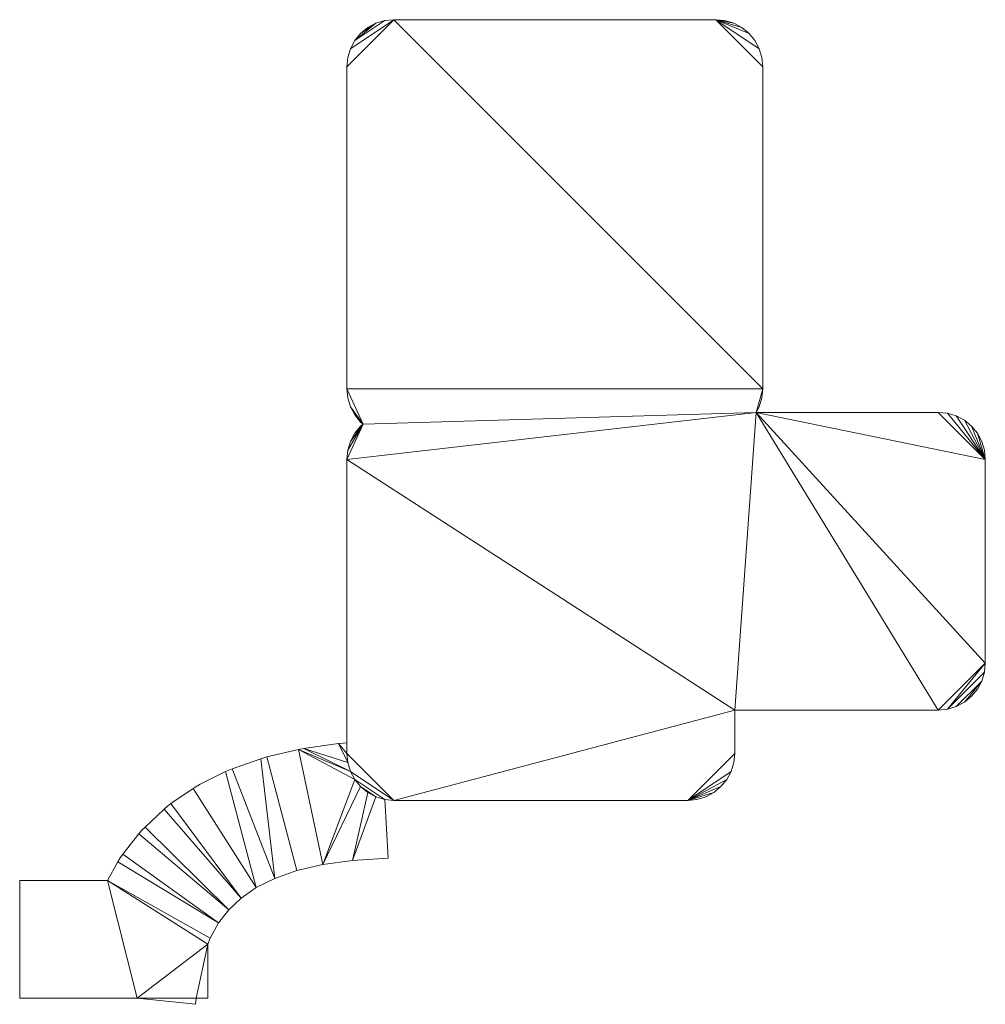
# Model space of a CAD drawing. Header units: millimetres. Extents: x -38221 to 49500, y -52000 to 43639.
# Tile 17 of 17: x 2000 to 18432, y 26894 to 43639. Entities that reach past the tile are written whole.
import ezdxf

# ---------------------------------------------------------------- set-up
doc = ezdxf.new("R2010")
doc.units = ezdxf.units.MM
doc.layers.add('A-MASS-____-OTLN', color=70, linetype='Continuous', lineweight=9)
doc.layers.add('A-ROOF-____-OTLN', color=132, linetype='Continuous', lineweight=9)

msp = doc.modelspace()

# ---------------------------------------------------------------- meshes
at = {"layer": 'A-MASS-____-OTLN', "transparency": 33554560}
mesh = msp.add_polyface(dxfattribs=at)
corners = [(7568, 42839, 3200), (7568, 37361, 3200), (7583, 37205, 3200), (7629, 37055, 3200), (7703, 36917, 3200), (7802, 36796, 3200), (7844, 36761, 3200), (7802, 36727, 3200), (7703, 36606, 3200), (7629, 36468, 3200), (7583, 36317, 3200), (7568, 36161, 3200), (7568, 31161, 3200), (7583, 31005, 3200), (7629, 30855, 3200), (7703, 30717, 3200), (7802, 30596, 3200), (7923, 30496, 3200), (8062, 30422, 3200), (8212, 30377, 3200), (8368, 30361, 3200), (13368, 30361, 3200), (13524, 30377, 3200), (13674, 30422, 3200), (13812, 30496, 3200), (13934, 30596, 3200), (14033, 30717, 3200), (14107, 30855, 3200), (14153, 31005, 3200), (14168, 31161, 3200), (14168, 31897, 3200), (17632, 31897, 3200), (17788, 31913, 3200), (17938, 31958, 3200), (18077, 32032, 3200), (18198, 32132, 3200), (18297, 32253, 3200), (18371, 32391, 3200), (18417, 32541, 3200), (18432, 32697, 3200), (18432, 36161, 3200), (18417, 36317, 3200), (18371, 36468, 3200), (18297, 36606, 3200), (18198, 36727, 3200), (18077, 36827, 3200), (17938, 36900, 3200), (17788, 36946, 3200), (17632, 36961, 3200), (14534, 36961, 3200), (14584, 37055, 3200), (14630, 37205, 3200), (14645, 37361, 3200), (14645, 42839, 3200), (14630, 42995, 3200), (14584, 43145, 3200), (14510, 43283, 3200), (14411, 43404, 3200), (14290, 43504, 3200), (14151, 43578, 3200), (14001, 43623, 3200), (13845, 43639, 3200), (8368, 43639, 3200), (8212, 43623, 3200), (8062, 43578, 3200), (7923, 43504, 3200), (7802, 43404, 3200), (7703, 43283, 3200), (7629, 43145, 3200), (7583, 42995, 3200)]
mesh.append_faces([[corners[k] for k in face] for face in [(6, 3, 4, 5)]], dxfattribs={"vtx0": -1})
mesh.append_faces([[corners[k] for k in face] for face in [(31, 49, 30), (27, 21, 26)]], dxfattribs={"vtx0": -1, "vtx1": -1})
mesh.append_faces([[corners[k] for k in face] for face in [(49, 6, 11, 30), (52, 1, 6, 49)]], dxfattribs={"vtx0": -1, "vtx1": -1, "vtx2": -1, "vtx3": -1})
mesh.append_faces([[corners[k] for k in face] for face in [(52, 62, 0, 1)]], dxfattribs={"vtx0": -1, "vtx1": -1, "vtx3": -1})
mesh.append_faces([[corners[k] for k in face] for face in [(30, 20, 21, 29), (63, 67, 68, 62), (38, 32, 33, 37), (49, 39, 40, 48), (37, 33, 34), (61, 57, 58)]], dxfattribs={"vtx0": -1, "vtx2": -1})
mesh.append_faces([[corners[k] for k in face] for face in [(30, 11, 12, 20)]], dxfattribs={"vtx0": -1, "vtx2": -1, "vtx3": -1})
mesh.append_faces([[corners[k] for k in face] for face in [(6, 9, 10, 11), (21, 24, 25, 26), (6, 1, 2, 3), (21, 27, 28, 29), (61, 55, 56, 57), (40, 46, 47, 48)]], dxfattribs={"vtx0": -1, "vtx3": -1})
mesh.append_faces([[corners[k] for k in face] for face in [(17, 18, 16)]], dxfattribs={"vtx1": -1})
mesh.append_faces([[corners[k] for k in face] for face in [(13, 14, 20, 12), (69, 0, 62, 68), (63, 64, 67), (38, 39, 32), (45, 46, 40, 44), (54, 55, 61, 53), (43, 44, 40)]], dxfattribs={"vtx1": -1, "vtx2": -1})
mesh.append_faces([[corners[k] for k in face] for face in [(31, 32, 39, 49)]], dxfattribs={"vtx1": -1, "vtx2": -1, "vtx3": -1})
mesh.append_faces([[corners[k] for k in face] for face in [(14, 15, 19, 20), (15, 16, 18, 19), (61, 62, 52, 53)]], dxfattribs={"vtx1": -1, "vtx3": -1})
mesh.append_faces([[corners[k] for k in face] for face in [(59, 60, 61, 58)]], dxfattribs={"vtx2": -1})
mesh.append_faces([[corners[k] for k in face] for face in [(21, 22, 23, 24), (6, 7, 8, 9), (64, 65, 66, 67), (34, 35, 36, 37), (40, 41, 42, 43), (49, 50, 51, 52)]], dxfattribs={"vtx3": -1})
mesh = msp.add_polyface(dxfattribs=at)
corners = [(7568, 42839), (7583, 42995), (7629, 43145), (7703, 43283), (7802, 43404), (7923, 43504), (8062, 43578), (8212, 43623), (8368, 43639), (13845, 43639), (14001, 43623), (14151, 43578), (14290, 43504), (14411, 43404), (14510, 43283), (14584, 43145), (14630, 42995), (14645, 42839), (14645, 37361), (14630, 37205), (14584, 37055), (14534, 36961), (17632, 36961), (17788, 36946), (17938, 36900), (18077, 36827), (18198, 36727), (18297, 36606), (18371, 36468), (18417, 36317), (18432, 36161), (18432, 32697), (18417, 32541), (18371, 32391), (18297, 32253), (18198, 32132), (18077, 32032), (17938, 31958), (17788, 31913), (17632, 31897), (14168, 31897), (14168, 31161), (14153, 31005), (14107, 30855), (14033, 30717), (13934, 30596), (13812, 30496), (13674, 30422), (13524, 30377), (13368, 30361), (8368, 30361), (8212, 30377), (8062, 30422), (7923, 30496), (7802, 30596), (7703, 30717), (7629, 30855), (7583, 31005), (7568, 31161), (7568, 36161), (7583, 36317), (7629, 36468), (7703, 36606), (7802, 36727), (7844, 36761), (7802, 36796), (7703, 36917), (7629, 37055), (7583, 37205), (7568, 37361)]
mesh.append_faces([[corners[k] for k in face] for face in [(36, 33, 34, 35), (21, 18, 19, 20), (11, 9, 10), (64, 62, 63), (6, 4, 5)]], dxfattribs={"vtx0": -1})
mesh.append_faces([[corners[k] for k in face] for face in [(40, 59, 21, 39)]], dxfattribs={"vtx0": -1, "vtx1": -1, "vtx2": -1})
mesh.append_faces([[corners[k] for k in face] for face in [(18, 21, 64, 69)]], dxfattribs={"vtx0": -1, "vtx1": -1, "vtx2": -1, "vtx3": -1})
mesh.append_faces([[corners[k] for k in face] for face in [(40, 50, 58, 59)]], dxfattribs={"vtx0": -1, "vtx1": -1, "vtx3": -1})
mesh.append_faces([[corners[k] for k in face] for face in [(9, 17, 18, 8), (56, 50, 51, 55), (55, 51, 52, 54)]], dxfattribs={"vtx0": -1, "vtx2": -1})
mesh.append_faces([[corners[k] for k in face] for face in [(21, 30, 31, 39), (18, 69, 0, 8)]], dxfattribs={"vtx0": -1, "vtx2": -1, "vtx3": -1})
mesh.append_faces([[corners[k] for k in face] for face in [(49, 41, 42, 43), (9, 15, 16, 17), (49, 43, 44, 45), (50, 56, 57, 58), (64, 60, 61, 62), (64, 67, 68, 69)]], dxfattribs={"vtx0": -1, "vtx3": -1})
mesh.append_faces([[corners[k] for k in face] for face in [(53, 54, 52)]], dxfattribs={"vtx1": -1})
mesh.append_faces([[corners[k] for k in face] for face in [(36, 37, 33), (26, 27, 30, 25), (24, 25, 30, 23), (22, 23, 30, 21), (14, 15, 9, 13), (12, 13, 9, 11), (45, 46, 49), (1, 2, 8, 0)]], dxfattribs={"vtx1": -1, "vtx2": -1})
mesh.append_faces([[corners[k] for k in face] for face in [(59, 60, 64, 21)]], dxfattribs={"vtx1": -1, "vtx2": -1, "vtx3": -1})
mesh.append_faces([[corners[k] for k in face] for face in [(32, 33, 37, 38), (31, 32, 38, 39), (40, 41, 49, 50), (7, 8, 2, 3), (3, 4, 6, 7)]], dxfattribs={"vtx1": -1, "vtx3": -1})
mesh.append_faces([[corners[k] for k in face] for face in [(28, 29, 30, 27), (47, 48, 49, 46)]], dxfattribs={"vtx2": -1})
mesh.append_faces([[corners[k] for k in face] for face in [(64, 65, 66, 67)]], dxfattribs={"vtx3": -1})
mesh = msp.add_polyface(dxfattribs=at)
corners = [(7923, 43504, 3200), (8062, 43578, 3200), (8062, 43578), (7923, 43504)]
mesh.append_faces([[corners[k] for k in face] for face in [(3, 0, 1, 2)]])
mesh = msp.add_polyface(dxfattribs=at)
corners = [(8062, 43578, 3200), (8212, 43623, 3200), (8212, 43623), (8062, 43578)]
mesh.append_faces([[corners[k] for k in face] for face in [(3, 0, 1, 2)]])
mesh = msp.add_polyface(dxfattribs=at)
corners = [(8212, 43623, 3200), (8368, 43639, 3200), (8368, 43639), (8212, 43623)]
mesh.append_faces([[corners[k] for k in face] for face in [(3, 0, 1, 2)]])
mesh = msp.add_polyface(dxfattribs=at)
corners = [(8368, 43639, 3200), (13845, 43639, 3200), (13845, 43639), (8368, 43639)]
mesh.append_faces([[corners[k] for k in face] for face in [(0, 1, 2, 3)]])
mesh = msp.add_polyface(dxfattribs=at)
corners = [(13845, 43639, 3200), (14001, 43623, 3200), (14001, 43623), (13845, 43639)]
mesh.append_faces([[corners[k] for k in face] for face in [(0, 1, 2, 3)]])
mesh = msp.add_polyface(dxfattribs=at)
corners = [(14001, 43623, 3200), (14151, 43578, 3200), (14151, 43578), (14001, 43623)]
mesh.append_faces([[corners[k] for k in face] for face in [(0, 1, 2, 3)]])
mesh = msp.add_polyface(dxfattribs=at)
corners = [(14151, 43578, 3200), (14290, 43504, 3200), (14290, 43504), (14151, 43578)]
mesh.append_faces([[corners[k] for k in face] for face in [(0, 1, 2, 3)]])
mesh = msp.add_polyface(dxfattribs=at)
corners = [(7703, 43283, 3200), (7802, 43404, 3200), (7802, 43404), (7703, 43283)]
mesh.append_faces([[corners[k] for k in face] for face in [(0, 1, 2, 3)]])
mesh = msp.add_polyface(dxfattribs=at)
corners = [(7802, 43404, 3200), (7923, 43504, 3200), (7923, 43504), (7802, 43404)]
mesh.append_faces([[corners[k] for k in face] for face in [(0, 1, 2, 3)]])
mesh = msp.add_polyface(dxfattribs=at)
corners = [(14290, 43504, 3200), (14411, 43404, 3200), (14411, 43404), (14290, 43504)]
mesh.append_faces([[corners[k] for k in face] for face in [(3, 0, 1, 2)]])
mesh = msp.add_polyface(dxfattribs=at)
corners = [(14411, 43404, 3200), (14510, 43283, 3200), (14510, 43283), (14411, 43404)]
mesh.append_faces([[corners[k] for k in face] for face in [(0, 1, 2, 3)]])
mesh = msp.add_polyface(dxfattribs=at)
corners = [(7629, 43145, 3200), (7703, 43283, 3200), (7703, 43283), (7629, 43145)]
mesh.append_faces([[corners[k] for k in face] for face in [(3, 0, 1, 2)]])
mesh = msp.add_polyface(dxfattribs=at)
corners = [(14510, 43283, 3200), (14584, 43145, 3200), (14584, 43145), (14510, 43283)]
mesh.append_faces([[corners[k] for k in face] for face in [(0, 1, 2, 3)]])
mesh = msp.add_polyface(dxfattribs=at)
corners = [(7583, 42995, 3200), (7629, 43145, 3200), (7629, 43145), (7583, 42995)]
mesh.append_faces([[corners[k] for k in face] for face in [(0, 1, 2, 3)]])
mesh = msp.add_polyface(dxfattribs=at)
corners = [(14584, 43145, 3200), (14630, 42995, 3200), (14630, 42995), (14584, 43145)]
mesh.append_faces([[corners[k] for k in face] for face in [(0, 1, 2, 3)]])
mesh = msp.add_polyface(dxfattribs=at)
corners = [(7568, 42839, 3200), (7583, 42995, 3200), (7583, 42995), (7568, 42839)]
mesh.append_faces([[corners[k] for k in face] for face in [(3, 0, 1, 2)]])
mesh = msp.add_polyface(dxfattribs=at)
corners = [(14630, 42995, 3200), (14645, 42839, 3200), (14645, 42839), (14630, 42995)]
mesh.append_faces([[corners[k] for k in face] for face in [(3, 0, 1, 2)]])
mesh = msp.add_polyface(dxfattribs=at)
corners = [(7568, 37361, 3200), (7568, 42839, 3200), (7568, 42839), (7568, 37361)]
mesh.append_faces([[corners[k] for k in face] for face in [(0, 1, 2, 3)]])
mesh = msp.add_polyface(dxfattribs=at)
corners = [(14645, 42839, 3200), (14645, 37361, 3200), (14645, 37361), (14645, 42839)]
mesh.append_faces([[corners[k] for k in face] for face in [(0, 1, 2, 3)]])
mesh = msp.add_polyface(dxfattribs=at)
corners = [(7583, 37205, 3200), (7568, 37361, 3200), (7568, 37361), (7583, 37205)]
mesh.append_faces([[corners[k] for k in face] for face in [(3, 0, 1, 2)]])
mesh = msp.add_polyface(dxfattribs=at)
corners = [(14645, 37361, 3200), (14630, 37205, 3200), (14630, 37205), (14645, 37361)]
mesh.append_faces([[corners[k] for k in face] for face in [(3, 0, 1, 2)]])
mesh = msp.add_polyface(dxfattribs=at)
corners = [(7629, 37055, 3200), (7583, 37205, 3200), (7583, 37205), (7629, 37055)]
mesh.append_faces([[corners[k] for k in face] for face in [(0, 1, 2, 3)]])
mesh = msp.add_polyface(dxfattribs=at)
corners = [(14630, 37205, 3200), (14584, 37055, 3200), (14584, 37055), (14630, 37205)]
mesh.append_faces([[corners[k] for k in face] for face in [(0, 1, 2, 3)]])
mesh = msp.add_polyface(dxfattribs=at)
corners = [(7703, 36917, 3200), (7629, 37055, 3200), (7629, 37055), (7703, 36917)]
mesh.append_faces([[corners[k] for k in face] for face in [(3, 0, 1, 2)]])
mesh = msp.add_polyface(dxfattribs=at)
corners = [(14584, 37055, 3200), (14534, 36961, 3200), (14534, 36961), (14584, 37055)]
mesh.append_faces([[corners[k] for k in face] for face in [(0, 1, 2, 3)]])
mesh = msp.add_polyface(dxfattribs=at)
corners = [(7802, 36796, 3200), (7703, 36917, 3200), (7703, 36917), (7802, 36796)]
mesh.append_faces([[corners[k] for k in face] for face in [(0, 1, 2, 3)]])
mesh = msp.add_polyface(dxfattribs=at)
corners = [(14534, 36961, 3200), (17632, 36961, 3200), (17632, 36961), (14534, 36961)]
mesh.append_faces([[corners[k] for k in face] for face in [(0, 1, 2, 3)]])
mesh = msp.add_polyface(dxfattribs=at)
corners = [(17632, 36961, 3200), (17788, 36946, 3200), (17788, 36946), (17632, 36961)]
mesh.append_faces([[corners[k] for k in face] for face in [(3, 0, 1, 2)]])
mesh = msp.add_polyface(dxfattribs=at)
corners = [(17788, 36946, 3200), (17938, 36900, 3200), (17938, 36900), (17788, 36946)]
mesh.append_faces([[corners[k] for k in face] for face in [(0, 1, 2, 3)]])
mesh = msp.add_polyface(dxfattribs=at)
corners = [(17938, 36900, 3200), (18077, 36827, 3200), (18077, 36827), (17938, 36900)]
mesh.append_faces([[corners[k] for k in face] for face in [(0, 1, 2, 3)]])
mesh = msp.add_polyface(dxfattribs=at)
corners = [(7703, 36606, 3200), (7802, 36727, 3200), (7802, 36727), (7703, 36606)]
mesh.append_faces([[corners[k] for k in face] for face in [(0, 1, 2, 3)]])
mesh = msp.add_polyface(dxfattribs=at)
corners = [(7844, 36761, 3200), (7802, 36796, 3200), (7802, 36796), (7844, 36761)]
mesh.append_faces([[corners[k] for k in face] for face in [(3, 0, 1, 2)]])
mesh = msp.add_polyface(dxfattribs=at)
corners = [(7802, 36727, 3200), (7844, 36761, 3200), (7844, 36761), (7802, 36727)]
mesh.append_faces([[corners[k] for k in face] for face in [(3, 0, 1, 2)]])
mesh = msp.add_polyface(dxfattribs=at)
corners = [(18077, 36827, 3200), (18198, 36727, 3200), (18198, 36727), (18077, 36827)]
mesh.append_faces([[corners[k] for k in face] for face in [(3, 0, 1, 2)]])
mesh = msp.add_polyface(dxfattribs=at)
corners = [(18198, 36727, 3200), (18297, 36606, 3200), (18297, 36606), (18198, 36727)]
mesh.append_faces([[corners[k] for k in face] for face in [(3, 0, 1, 2)]])
mesh = msp.add_polyface(dxfattribs=at)
corners = [(7629, 36468, 3200), (7703, 36606, 3200), (7703, 36606), (7629, 36468)]
mesh.append_faces([[corners[k] for k in face] for face in [(3, 0, 1, 2)]])
mesh = msp.add_polyface(dxfattribs=at)
corners = [(18297, 36606, 3200), (18371, 36468, 3200), (18371, 36468), (18297, 36606)]
mesh.append_faces([[corners[k] for k in face] for face in [(3, 0, 1, 2)]])
mesh = msp.add_polyface(dxfattribs=at)
corners = [(7583, 36317, 3200), (7629, 36468, 3200), (7629, 36468), (7583, 36317)]
mesh.append_faces([[corners[k] for k in face] for face in [(0, 1, 2, 3)]])
mesh = msp.add_polyface(dxfattribs=at)
corners = [(18371, 36468, 3200), (18417, 36317, 3200), (18417, 36317), (18371, 36468)]
mesh.append_faces([[corners[k] for k in face] for face in [(0, 1, 2, 3)]])
mesh = msp.add_polyface(dxfattribs=at)
corners = [(7568, 36161, 3200), (7583, 36317, 3200), (7583, 36317), (7568, 36161)]
mesh.append_faces([[corners[k] for k in face] for face in [(0, 1, 2, 3)]])
mesh = msp.add_polyface(dxfattribs=at)
corners = [(18417, 36317, 3200), (18432, 36161, 3200), (18432, 36161), (18417, 36317)]
mesh.append_faces([[corners[k] for k in face] for face in [(3, 0, 1, 2)]])
mesh = msp.add_polyface(dxfattribs=at)
corners = [(7568, 31161, 3200), (7568, 36161, 3200), (7568, 36161), (7568, 31161)]
mesh.append_faces([[corners[k] for k in face] for face in [(0, 1, 2, 3)]])
mesh = msp.add_polyface(dxfattribs=at)
corners = [(18432, 36161, 3200), (18432, 32697, 3200), (18432, 32697), (18432, 36161)]
mesh.append_faces([[corners[k] for k in face] for face in [(3, 0, 1, 2)]])
mesh = msp.add_polyface(dxfattribs=at)
corners = [(18432, 32697, 3200), (18417, 32541, 3200), (18417, 32541), (18432, 32697)]
mesh.append_faces([[corners[k] for k in face] for face in [(3, 0, 1, 2)]])
mesh = msp.add_polyface(dxfattribs=at)
corners = [(18417, 32541, 3200), (18371, 32391, 3200), (18371, 32391), (18417, 32541)]
mesh.append_faces([[corners[k] for k in face] for face in [(0, 1, 2, 3)]])
mesh = msp.add_polyface(dxfattribs=at)
corners = [(18371, 32391, 3200), (18297, 32253, 3200), (18297, 32253), (18371, 32391)]
mesh.append_faces([[corners[k] for k in face] for face in [(3, 0, 1, 2)]])
mesh = msp.add_polyface(dxfattribs=at)
corners = [(18297, 32253, 3200), (18198, 32132, 3200), (18198, 32132), (18297, 32253)]
mesh.append_faces([[corners[k] for k in face] for face in [(3, 0, 1, 2)]])
mesh = msp.add_polyface(dxfattribs=at)
corners = [(18077, 32032, 3200), (17938, 31958, 3200), (17938, 31958), (18077, 32032)]
mesh.append_faces([[corners[k] for k in face] for face in [(0, 1, 2, 3)]])
mesh = msp.add_polyface(dxfattribs=at)
corners = [(18198, 32132, 3200), (18077, 32032, 3200), (18077, 32032), (18198, 32132)]
mesh.append_faces([[corners[k] for k in face] for face in [(3, 0, 1, 2)]])
mesh = msp.add_polyface(dxfattribs=at)
corners = [(14168, 31897, 3200), (14168, 31161, 3200), (14168, 31161), (14168, 31897)]
mesh.append_faces([[corners[k] for k in face] for face in [(0, 1, 2, 3)]])
mesh = msp.add_polyface(dxfattribs=at)
corners = [(17632, 31897, 3200), (14168, 31897, 3200), (14168, 31897), (17632, 31897)]
mesh.append_faces([[corners[k] for k in face] for face in [(3, 0, 1, 2)]])
mesh = msp.add_polyface(dxfattribs=at)
corners = [(17788, 31913, 3200), (17632, 31897, 3200), (17632, 31897), (17788, 31913)]
mesh.append_faces([[corners[k] for k in face] for face in [(3, 0, 1, 2)]])
mesh = msp.add_polyface(dxfattribs=at)
corners = [(17938, 31958, 3200), (17788, 31913, 3200), (17788, 31913), (17938, 31958)]
mesh.append_faces([[corners[k] for k in face] for face in [(0, 1, 2, 3)]])
mesh = msp.add_polyface(dxfattribs=at)
corners = [(7583, 31005, 3200), (7568, 31161, 3200), (7568, 31161), (7583, 31005)]
mesh.append_faces([[corners[k] for k in face] for face in [(0, 1, 2, 3)]])
mesh = msp.add_polyface(dxfattribs=at)
corners = [(14168, 31161, 3200), (14153, 31005, 3200), (14153, 31005), (14168, 31161)]
mesh.append_faces([[corners[k] for k in face] for face in [(0, 1, 2, 3)]])
mesh = msp.add_polyface(dxfattribs=at)
corners = [(7629, 30855, 3200), (7583, 31005, 3200), (7583, 31005), (7629, 30855)]
mesh.append_faces([[corners[k] for k in face] for face in [(0, 1, 2, 3)]])
mesh = msp.add_polyface(dxfattribs=at)
corners = [(14153, 31005, 3200), (14107, 30855, 3200), (14107, 30855), (14153, 31005)]
mesh.append_faces([[corners[k] for k in face] for face in [(0, 1, 2, 3)]])
mesh = msp.add_polyface(dxfattribs=at)
corners = [(7703, 30717, 3200), (7629, 30855, 3200), (7629, 30855), (7703, 30717)]
mesh.append_faces([[corners[k] for k in face] for face in [(3, 0, 1, 2)]])
mesh = msp.add_polyface(dxfattribs=at)
corners = [(14107, 30855, 3200), (14033, 30717, 3200), (14033, 30717), (14107, 30855)]
mesh.append_faces([[corners[k] for k in face] for face in [(0, 1, 2, 3)]])
mesh = msp.add_polyface(dxfattribs=at)
corners = [(7802, 30596, 3200), (7703, 30717, 3200), (7703, 30717), (7802, 30596)]
mesh.append_faces([[corners[k] for k in face] for face in [(0, 1, 2, 3)]])
mesh = msp.add_polyface(dxfattribs=at)
corners = [(14033, 30717, 3200), (13934, 30596, 3200), (13934, 30596), (14033, 30717)]
mesh.append_faces([[corners[k] for k in face] for face in [(3, 0, 1, 2)]])
mesh = msp.add_polyface(dxfattribs=at)
corners = [(7923, 30496, 3200), (7802, 30596, 3200), (7802, 30596), (7923, 30496)]
mesh.append_faces([[corners[k] for k in face] for face in [(0, 1, 2, 3)]])
mesh = msp.add_polyface(dxfattribs=at)
corners = [(8062, 30422, 3200), (7923, 30496, 3200), (7923, 30496), (8062, 30422)]
mesh.append_faces([[corners[k] for k in face] for face in [(0, 1, 2, 3)]])
mesh = msp.add_polyface(dxfattribs=at)
corners = [(13812, 30496, 3200), (13674, 30422, 3200), (13674, 30422), (13812, 30496)]
mesh.append_faces([[corners[k] for k in face] for face in [(0, 1, 2, 3)]])
mesh = msp.add_polyface(dxfattribs=at)
corners = [(13934, 30596, 3200), (13812, 30496, 3200), (13812, 30496), (13934, 30596)]
mesh.append_faces([[corners[k] for k in face] for face in [(3, 0, 1, 2)]])
mesh = msp.add_polyface(dxfattribs=at)
corners = [(8212, 30377, 3200), (8062, 30422, 3200), (8062, 30422), (8212, 30377)]
mesh.append_faces([[corners[k] for k in face] for face in [(3, 0, 1, 2)]])
mesh = msp.add_polyface(dxfattribs=at)
corners = [(8368, 30361, 3200), (8212, 30377, 3200), (8212, 30377), (8368, 30361)]
mesh.append_faces([[corners[k] for k in face] for face in [(3, 0, 1, 2)]])
mesh = msp.add_polyface(dxfattribs=at)
corners = [(13368, 30361, 3200), (8368, 30361, 3200), (8368, 30361), (13368, 30361)]
mesh.append_faces([[corners[k] for k in face] for face in [(0, 1, 2, 3)]])
mesh = msp.add_polyface(dxfattribs=at)
corners = [(13524, 30377, 3200), (13368, 30361, 3200), (13368, 30361), (13524, 30377)]
mesh.append_faces([[corners[k] for k in face] for face in [(3, 0, 1, 2)]])
mesh = msp.add_polyface(dxfattribs=at)
corners = [(13674, 30422, 3200), (13524, 30377, 3200), (13524, 30377), (13674, 30422)]
mesh.append_faces([[corners[k] for k in face] for face in [(0, 1, 2, 3)]])
at = {"layer": 'A-ROOF-____-OTLN'}
mesh = msp.add_polyface(dxfattribs=at)
corners = [(5200, 27000, 2900), (5006, 27000, 2900), (4994, 26894, 2900), (4000, 27000, 2900), (2000, 27000, 2900), (2000, 29000, 2900), (3496, 29000, 2900), (3671, 29316, 2900), (3711, 29382, 2900), (3757, 29445, 2900), (4027, 29793, 2900), (4078, 29853, 2900), (4133, 29909, 2900), (4457, 30212, 2900), (4514, 30262, 2900), (4574, 30307, 2900), (4952, 30566, 2900), (5072, 30636, 2900), (5503, 30852, 2900), (5617, 30900, 2900), (6102, 31071, 2900), (6205, 31101, 2900), (6744, 31228, 2900), (6835, 31245, 2900), (7427, 31328, 2900), (7506, 31336, 2900), (7568, 31340, 2900), (7568, 31161, 2900), (7583, 31005, 2900), (7629, 30855, 2900), (7703, 30717, 2900), (7802, 30596, 2900), (7923, 30496, 2900), (8062, 30422, 2900), (8212, 30377, 2900), (8272, 29379, 2900), (7665, 29342, 2900), (7158, 29271, 2900), (6717, 29167, 2900), (6341, 29034, 2900), (6027, 28878, 2900), (5769, 28700, 2900), (5557, 28502, 2900), (5383, 28279, 2900), (5239, 28020, 2900), (5200, 27915, 2900)]
mesh.append_faces([[corners[k] for k in face] for face in [(12, 42, 10, 11), (20, 39, 19), (28, 24, 27)]], dxfattribs={"vtx0": -1, "vtx1": -1})
mesh.append_faces([[corners[k] for k in face] for face in [(3, 6, 45, 1)]], dxfattribs={"vtx0": -1, "vtx1": -1, "vtx2": -1, "vtx3": -1})
mesh.append_faces([[corners[k] for k in face] for face in [(6, 44, 45), (42, 12, 13, 41), (41, 15, 16, 40), (22, 37, 38, 21), (36, 32, 33)]], dxfattribs={"vtx0": -1, "vtx2": -1})
mesh.append_faces([[corners[k] for k in face] for face in [(40, 16, 17, 18)]], dxfattribs={"vtx0": -1, "vtx3": -1})
mesh.append_faces([[corners[k] for k in face] for face in [(35, 36, 33, 34)]], dxfattribs={"vtx1": -1})
mesh.append_faces([[corners[k] for k in face] for face in [(30, 31, 37, 22)]], dxfattribs={"vtx1": -1, "vtx2": -1, "vtx3": -1})
mesh.append_faces([[corners[k] for k in face] for face in [(6, 7, 43, 44), (42, 43, 9, 10), (39, 40, 18, 19), (38, 39, 20, 21), (31, 32, 36, 37), (22, 23, 29, 30), (23, 24, 28, 29)]], dxfattribs={"vtx1": -1, "vtx3": -1})
mesh.append_faces([[corners[k] for k in face] for face in [(4, 5, 6, 3), (1, 2, 3), (45, 0, 1), (25, 26, 27, 24)]], dxfattribs={"vtx2": -1})
mesh.append_faces([[corners[k] for k in face] for face in [(7, 8, 9, 43), (13, 14, 15, 41)]], dxfattribs={"vtx2": -1, "vtx3": -1})
mesh = msp.add_polyface(dxfattribs=at)
corners = [(5006, 27000, 3025), (5200, 27000, 3025), (5200, 27915, 3025), (5239, 28020, 3025), (5383, 28279, 3025), (5557, 28502, 3025), (5769, 28700, 3025), (6027, 28878, 3025), (6341, 29034, 3025), (6717, 29167, 3025), (7158, 29271, 3025), (7665, 29342, 3025), (8272, 29379, 3025), (8212, 30377, 3025), (8062, 30422, 3025), (7923, 30496, 3025), (7802, 30596, 3025), (7703, 30717, 3025), (7629, 30855, 3025), (7583, 31005, 3025), (7568, 31161, 3025), (7568, 31340, 3025), (7506, 31336, 3025), (7427, 31328, 3025), (6835, 31245, 3025), (6744, 31228, 3025), (6205, 31101, 3025), (6102, 31071, 3025), (5617, 30900, 3025), (5503, 30852, 3025), (5072, 30636, 3025), (4952, 30566, 3025), (4574, 30307, 3025), (4514, 30262, 3025), (4457, 30212, 3025), (4133, 29909, 3025), (4078, 29853, 3025), (4027, 29793, 3025), (3757, 29445, 3025), (3711, 29382, 3025), (3671, 29316, 3025), (3496, 29000, 3025), (2000, 29000, 3025), (2000, 27000, 3025), (4000, 27000, 3025), (4994, 26894, 3025)]
mesh.append_faces([[corners[k] for k in face] for face in [(14, 11, 12, 13)]], dxfattribs={"vtx0": -1})
mesh.append_faces([[corners[k] for k in face] for face in [(37, 5, 35, 36), (17, 10, 16), (28, 8, 27)]], dxfattribs={"vtx0": -1, "vtx1": -1})
mesh.append_faces([[corners[k] for k in face] for face in [(41, 44, 2, 3)]], dxfattribs={"vtx0": -1, "vtx1": -1, "vtx3": -1})
mesh.append_faces([[corners[k] for k in face] for face in [(4, 40, 41, 3), (38, 4, 5, 37), (29, 7, 8, 28), (27, 8, 9, 26), (11, 15, 16, 10)]], dxfattribs={"vtx0": -1, "vtx2": -1})
mesh.append_faces([[corners[k] for k in face] for face in [(30, 31, 7, 29), (14, 15, 11)]], dxfattribs={"vtx1": -1, "vtx2": -1})
mesh.append_faces([[corners[k] for k in face] for face in [(17, 18, 25, 10)]], dxfattribs={"vtx1": -1, "vtx2": -1, "vtx3": -1})
mesh.append_faces([[corners[k] for k in face] for face in [(34, 35, 5, 6), (31, 32, 6, 7), (9, 10, 25, 26), (24, 25, 18, 19), (23, 24, 19, 20)]], dxfattribs={"vtx1": -1, "vtx3": -1})
mesh.append_faces([[corners[k] for k in face] for face in [(44, 45, 0)]], dxfattribs={"vtx2": -1})
mesh.append_faces([[corners[k] for k in face] for face in [(0, 1, 2, 44), (38, 39, 40, 4), (32, 33, 34, 6)]], dxfattribs={"vtx2": -1, "vtx3": -1})
mesh.append_faces([[corners[k] for k in face] for face in [(41, 42, 43, 44), (20, 21, 22, 23)]], dxfattribs={"vtx3": -1})
mesh = msp.add_polyface(dxfattribs=at)
corners = [(6835, 31245, 3025), (7427, 31328, 3025), (7427, 31328, 2900), (6835, 31245, 2900)]
mesh.append_faces([[corners[k] for k in face] for face in [(0, 1, 2, 3)]])
mesh = msp.add_polyface(dxfattribs=at)
corners = [(7427, 31328, 3025), (7506, 31336, 3025), (7506, 31336, 2900), (7427, 31328, 2900)]
mesh.append_faces([[corners[k] for k in face] for face in [(1, 2, 3, 0)]])
mesh = msp.add_polyface(dxfattribs=at)
corners = [(7506, 31336, 3025), (7568, 31340, 3025), (7568, 31340, 2900), (7506, 31336, 2900)]
mesh.append_faces([[corners[k] for k in face] for face in [(0, 1, 2, 3)]])
mesh = msp.add_polyface(dxfattribs=at)
corners = [(7568, 31340, 3025), (7568, 31161, 3025), (7568, 31161, 2900), (7568, 31340, 2900)]
mesh.append_faces([[corners[k] for k in face] for face in [(1, 2, 3, 0)]])
mesh = msp.add_polyface(dxfattribs=at)
corners = [(6205, 31101, 3025), (6744, 31228, 3025), (6744, 31228, 2900), (6205, 31101, 2900)]
mesh.append_faces([[corners[k] for k in face] for face in [(0, 1, 2, 3)]])
mesh = msp.add_polyface(dxfattribs=at)
corners = [(6744, 31228, 3025), (6835, 31245, 3025), (6835, 31245, 2900), (6744, 31228, 2900)]
mesh.append_faces([[corners[k] for k in face] for face in [(1, 2, 3, 0)]])
mesh = msp.add_polyface(dxfattribs=at)
corners = [(7568, 31161, 3025), (7583, 31005, 3025), (7583, 31005, 2900), (7568, 31161, 2900)]
mesh.append_faces([[corners[k] for k in face] for face in [(0, 1, 2, 3)]])
mesh = msp.add_polyface(dxfattribs=at)
corners = [(5617, 30900, 3025), (6102, 31071, 3025), (6102, 31071, 2900), (5617, 30900, 2900)]
mesh.append_faces([[corners[k] for k in face] for face in [(1, 2, 3, 0)]])
mesh = msp.add_polyface(dxfattribs=at)
corners = [(6102, 31071, 3025), (6205, 31101, 3025), (6205, 31101, 2900), (6102, 31071, 2900)]
mesh.append_faces([[corners[k] for k in face] for face in [(0, 1, 2, 3)]])
mesh = msp.add_polyface(dxfattribs=at)
corners = [(7583, 31005, 3025), (7629, 30855, 3025), (7629, 30855, 2900), (7583, 31005, 2900)]
mesh.append_faces([[corners[k] for k in face] for face in [(0, 1, 2, 3)]])
mesh = msp.add_polyface(dxfattribs=at)
corners = [(5072, 30636, 3025), (5503, 30852, 3025), (5503, 30852, 2900), (5072, 30636, 2900)]
mesh.append_faces([[corners[k] for k in face] for face in [(1, 2, 3, 0)]])
mesh = msp.add_polyface(dxfattribs=at)
corners = [(5503, 30852, 3025), (5617, 30900, 3025), (5617, 30900, 2900), (5503, 30852, 2900)]
mesh.append_faces([[corners[k] for k in face] for face in [(1, 2, 3, 0)]])
mesh = msp.add_polyface(dxfattribs=at)
corners = [(7629, 30855, 3025), (7703, 30717, 3025), (7703, 30717, 2900), (7629, 30855, 2900)]
mesh.append_faces([[corners[k] for k in face] for face in [(1, 2, 3, 0)]])
mesh = msp.add_polyface(dxfattribs=at)
corners = [(7703, 30717, 3025), (7802, 30596, 3025), (7802, 30596, 2900), (7703, 30717, 2900)]
mesh.append_faces([[corners[k] for k in face] for face in [(1, 2, 3, 0)]])
mesh = msp.add_polyface(dxfattribs=at)
corners = [(4574, 30307, 3025), (4952, 30566, 3025), (4952, 30566, 2900), (4574, 30307, 2900)]
mesh.append_faces([[corners[k] for k in face] for face in [(0, 1, 2, 3)]])
mesh = msp.add_polyface(dxfattribs=at)
corners = [(4952, 30566, 3025), (5072, 30636, 3025), (5072, 30636, 2900), (4952, 30566, 2900)]
mesh.append_faces([[corners[k] for k in face] for face in [(1, 2, 3, 0)]])
mesh = msp.add_polyface(dxfattribs=at)
corners = [(7802, 30596, 3025), (7923, 30496, 3025), (7923, 30496, 2900), (7802, 30596, 2900)]
mesh.append_faces([[corners[k] for k in face] for face in [(1, 2, 3, 0)]])
mesh = msp.add_polyface(dxfattribs=at)
corners = [(7923, 30496, 3025), (8062, 30422, 3025), (8062, 30422, 2900), (7923, 30496, 2900)]
mesh.append_faces([[corners[k] for k in face] for face in [(1, 2, 3, 0)]])
mesh = msp.add_polyface(dxfattribs=at)
corners = [(8062, 30422, 3025), (8212, 30377, 3025), (8212, 30377, 2900), (8062, 30422, 2900)]
mesh.append_faces([[corners[k] for k in face] for face in [(1, 2, 3, 0)]])
mesh = msp.add_polyface(dxfattribs=at)
corners = [(8212, 30377, 3025), (8272, 29379, 3025), (8272, 29379, 2900), (8212, 30377, 2900)]
mesh.append_faces([[corners[k] for k in face] for face in [(0, 1, 2, 3)]])
mesh = msp.add_polyface(dxfattribs=at)
corners = [(4133, 29909, 3025), (4457, 30212, 3025), (4457, 30212, 2900), (4133, 29909, 2900)]
mesh.append_faces([[corners[k] for k in face] for face in [(0, 1, 2, 3)]])
mesh = msp.add_polyface(dxfattribs=at)
corners = [(4457, 30212, 3025), (4514, 30262, 3025), (4514, 30262, 2900), (4457, 30212, 2900)]
mesh.append_faces([[corners[k] for k in face] for face in [(0, 1, 2, 3)]])
mesh = msp.add_polyface(dxfattribs=at)
corners = [(4514, 30262, 3025), (4574, 30307, 3025), (4574, 30307, 2900), (4514, 30262, 2900)]
mesh.append_faces([[corners[k] for k in face] for face in [(0, 1, 2, 3)]])
mesh = msp.add_polyface(dxfattribs=at)
corners = [(4027, 29793, 3025), (4078, 29853, 3025), (4078, 29853, 2900), (4027, 29793, 2900)]
mesh.append_faces([[corners[k] for k in face] for face in [(0, 1, 2, 3)]])
mesh = msp.add_polyface(dxfattribs=at)
corners = [(4078, 29853, 3025), (4133, 29909, 3025), (4133, 29909, 2900), (4078, 29853, 2900)]
mesh.append_faces([[corners[k] for k in face] for face in [(0, 1, 2, 3)]])
mesh = msp.add_polyface(dxfattribs=at)
corners = [(3757, 29445, 3025), (4027, 29793, 3025), (4027, 29793, 2900), (3757, 29445, 2900)]
mesh.append_faces([[corners[k] for k in face] for face in [(1, 2, 3, 0)]])
mesh = msp.add_polyface(dxfattribs=at)
corners = [(3496, 29000, 3025), (3671, 29316, 3025), (3671, 29316, 2900), (3496, 29000, 2900)]
mesh.append_faces([[corners[k] for k in face] for face in [(0, 1, 2, 3)]])
mesh = msp.add_polyface(dxfattribs=at)
corners = [(3671, 29316, 3025), (3711, 29382, 3025), (3711, 29382, 2900), (3671, 29316, 2900)]
mesh.append_faces([[corners[k] for k in face] for face in [(1, 2, 3, 0)]])
mesh = msp.add_polyface(dxfattribs=at)
corners = [(3711, 29382, 3025), (3757, 29445, 3025), (3757, 29445, 2900), (3711, 29382, 2900)]
mesh.append_faces([[corners[k] for k in face] for face in [(1, 2, 3, 0)]])
mesh = msp.add_polyface(dxfattribs=at)
corners = [(7665, 29342, 3025), (7158, 29271, 3025), (7158, 29271, 2900), (7665, 29342, 2900)]
mesh.append_faces([[corners[k] for k in face] for face in [(0, 1, 2, 3)]])
mesh = msp.add_polyface(dxfattribs=at)
corners = [(8272, 29379, 3025), (7665, 29342, 3025), (7665, 29342, 2900), (8272, 29379, 2900)]
mesh.append_faces([[corners[k] for k in face] for face in [(0, 1, 2, 3)]])
mesh = msp.add_polyface(dxfattribs=at)
corners = [(6717, 29167, 3025), (6341, 29034, 3025), (6341, 29034, 2900), (6717, 29167, 2900)]
mesh.append_faces([[corners[k] for k in face] for face in [(1, 2, 3, 0)]])
mesh = msp.add_polyface(dxfattribs=at)
corners = [(7158, 29271, 3025), (6717, 29167, 3025), (6717, 29167, 2900), (7158, 29271, 2900)]
mesh.append_faces([[corners[k] for k in face] for face in [(0, 1, 2, 3)]])
mesh = msp.add_polyface(dxfattribs=at)
corners = [(2000, 27000, 3025), (2000, 29000, 3025), (2000, 29000, 2900), (2000, 27000, 2900)]
mesh.append_faces([[corners[k] for k in face] for face in [(1, 2, 3, 0)]])
mesh = msp.add_polyface(dxfattribs=at)
corners = [(2000, 29000, 3025), (3496, 29000, 3025), (3496, 29000, 2900), (2000, 29000, 2900)]
mesh.append_faces([[corners[k] for k in face] for face in [(0, 1, 2, 3)]])
mesh = msp.add_polyface(dxfattribs=at)
corners = [(6341, 29034, 3025), (6027, 28878, 3025), (6027, 28878, 2900), (6341, 29034, 2900)]
mesh.append_faces([[corners[k] for k in face] for face in [(0, 1, 2, 3)]])
mesh = msp.add_polyface(dxfattribs=at)
corners = [(6027, 28878, 3025), (5769, 28700, 3025), (5769, 28700, 2900), (6027, 28878, 2900)]
mesh.append_faces([[corners[k] for k in face] for face in [(1, 2, 3, 0)]])
mesh = msp.add_polyface(dxfattribs=at)
corners = [(5769, 28700, 3025), (5557, 28502, 3025), (5557, 28502, 2900), (5769, 28700, 2900)]
mesh.append_faces([[corners[k] for k in face] for face in [(1, 2, 3, 0)]])
mesh = msp.add_polyface(dxfattribs=at)
corners = [(5557, 28502, 3025), (5383, 28279, 3025), (5383, 28279, 2900), (5557, 28502, 2900)]
mesh.append_faces([[corners[k] for k in face] for face in [(0, 1, 2, 3)]])
mesh = msp.add_polyface(dxfattribs=at)
corners = [(5383, 28279, 3025), (5239, 28020, 3025), (5239, 28020, 2900), (5383, 28279, 2900)]
mesh.append_faces([[corners[k] for k in face] for face in [(0, 1, 2, 3)]])
mesh = msp.add_polyface(dxfattribs=at)
corners = [(5239, 28020, 3025), (5200, 27915, 3025), (5200, 27915, 2900), (5239, 28020, 2900)]
mesh.append_faces([[corners[k] for k in face] for face in [(1, 2, 3, 0)]])
mesh = msp.add_polyface(dxfattribs=at)
corners = [(5200, 27915, 3025), (5200, 27000, 3025), (5200, 27000, 2900), (5200, 27915, 2900)]
mesh.append_faces([[corners[k] for k in face] for face in [(0, 1, 2, 3)]])
mesh = msp.add_polyface(dxfattribs=at)
corners = [(4000, 27000, 3025), (2000, 27000, 3025), (2000, 27000, 2900), (4000, 27000, 2900)]
mesh.append_faces([[corners[k] for k in face] for face in [(1, 2, 3, 0)]])
mesh = msp.add_polyface(dxfattribs=at)
corners = [(4994, 26894, 3025), (4000, 27000, 3025), (4000, 27000, 2900), (4994, 26894, 2900)]
mesh.append_faces([[corners[k] for k in face] for face in [(0, 1, 2, 3)]])
mesh = msp.add_polyface(dxfattribs=at)
corners = [(5006, 27000, 3025), (4994, 26894, 3025), (4994, 26894, 2900), (5006, 27000, 2900)]
mesh.append_faces([[corners[k] for k in face] for face in [(1, 2, 3, 0)]])
mesh = msp.add_polyface(dxfattribs=at)
corners = [(5200, 27000, 3025), (5006, 27000, 3025), (5006, 27000, 2900), (5200, 27000, 2900)]
mesh.append_faces([[corners[k] for k in face] for face in [(0, 1, 2, 3)]])

doc.saveas('drawing.dxf')
